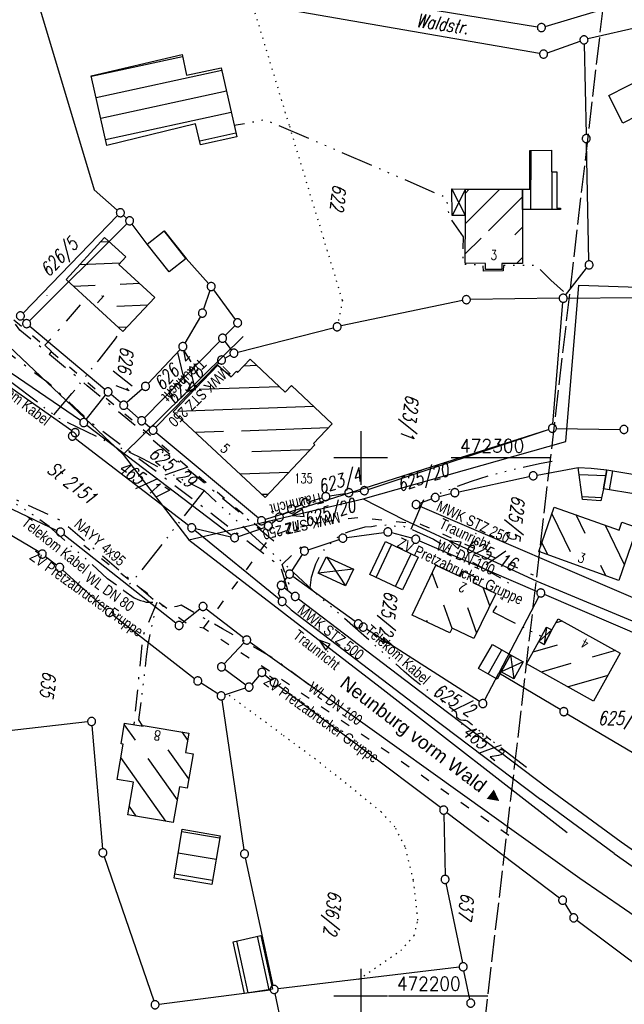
# Model space of a CAD drawing. Extents: x 510526 to 513920, y 467229 to 478797.
# Tile 161 of 256: x 511037 to 511149, y 472198 to 472381. Entities that reach past the tile are written whole.
import ezdxf
from ezdxf.enums import TextEntityAlignment as Align

# ---------------------------------------------------------------- set-up
doc = ezdxf.new("R2010")
doc.units = 0
doc.header["$LTSCALE"] = 10
doc.header["$MEASUREMENT"] = 0
for name, pattern in [('ACAD_ISO03W100', [30, 12, -18]), ('ACAD_ISO14W100', [25.5, 12, -3, 0.5, -3, 0.5, -3, 0.5, -3]), ('LT00', [0]), ('LT08', [0.42, 0.2, -0.1, 0.02, -0.1]), ('LT14', [0.6, 0.5, -0.1]), ('PUNKTX2_STR', [0.6, 0.1, -0.5])]:
    doc.linetypes.add(name, pattern=pattern)
doc.layers.get('0').update_dxf_attribs({"linetype": 'LT00'})
doc.layers.add('-BLATT_94-RAND', color=7, linetype='LT14', plot=False)
for name, color, linetype in [('ABWASSERLTG', 24, 'LT00'), ('ABWASSERLTG_FLIEßPF', 26, 'Continuous'), ('ABWASSERLTG_TEXT', 26, 'Continuous'), ('DFK_BEB_SCHR', 254, 'LT00'), ('DFK_BEBAUUNG', 250, 'LT00'), ('DFK_BES-NAME', 255, 'LT00'), ('DFK_BES-WEGE', 255, 'LT00'), ('DFK_FLUR_NR', 250, 'LT00'), ('DFK_GZPKT', 250, 'LT00'), ('DFK_KATASTER', 250, 'LT00'), ('DFK_NUTZUNGSGRENZE', 70, 'PUNKTX2_STR'), ('DFK_TOPO-ANL', 252, 'LT00'), ('DFK_TOPO-SYM', 252, 'LT00'), ('ORTSRICHTUNG', 7, 'Continuous'), ('STROM_TEXT', 80, 'Continuous'), ('STROM_UNTER', 80, 'LT08'), ('TELEKOM', 210, 'ACAD_ISO14W100'), ('TELEKOM_TEXT', 210, 'Continuous'), ('V94_RASTER', 250, 'LT00'), ('WASSERLTG', 130, 'ACAD_ISO03W100'), ('WASSERLTG_TEXT', 130, 'Continuous')]:
    doc.layers.add(name, color=color, linetype=linetype)
doc.styles.add('Beschrift', font='ARIAL.TTF')
doc.styles.get("Standard").update_dxf_attribs({"font": 'romans.shx'})
doc.styles.add('Versorgungsltg', font='ARIAL.TTF', dxfattribs={"width": 0.8, "height": 2})

# ---------------------------------------------------------------- blocks, each defined once
blk = doc.blocks.new('SYMB7301')
at = {"color": 0, "linetype": 'ByBlock'}
for p, q in [((-0.128693, 0), (0, 0.128693)), ((0, -0.128693), (-0.128693, 0)), ((0, 0.128693), (0.128693, 0)), ((0.128693, 0), (0, -0.128693)), ((0.000059, -0.009738), (0.000059, 0.009897)), ((-0.00901, -0.004339), (-0.002225, -0.009749))]:
    blk.add_line(p, q, dxfattribs=at)
for points in [[(-0.002225, 0.009749), (-0.00901, 0.004339), (-0.00901, -0.004339)], [(0.01, 0), (0.006235, 0.007818), (-0.002225, 0.009749)], [(-0.002225, -0.009749), (0.006235, -0.007818), (0.01, 0)]]:
    blk.add_lwpolyline(points, dxfattribs=at)
blk = doc.blocks.new('SYMB7060')
at = {"color": 0, "linetype": 'ByBlock'}
for p, q in [((-0.26, 0), (0, 0)), ((-0.08, 0.045), (0, 0)), ((0, 0), (-0.08, -0.045))]:
    blk.add_line(p, q, dxfattribs=at)
blk = doc.blocks.new('SYMB7010')
at = {"color": 0, "linetype": 'ByBlock'}
for points in [[(-0.031408, 0.499213), (-0.093728, 0.49134), (-0.15457, 0.475719), (-0.212975, 0.452595), (-0.268021, 0.422333), (-0.31884, 0.385411), (-0.36463, 0.342411), (-0.40467, 0.29401), (-0.438329, 0.240973), (-0.465074, 0.184136), (-0.484486, 0.124395), (-0.496256, 0.062692), (-0.5002, 0)], [(-0.5002, 0), (-0.496256, -0.062692), (-0.484486, -0.124395), (-0.465075, -0.184136), (-0.438329, -0.240973), (-0.404671, -0.29401), (-0.36463, -0.342411), (-0.31884, -0.385411), (-0.268021, -0.422333), (-0.212975, -0.452595), (-0.154571, -0.475719), (-0.093728, -0.49134), (-0.031408, -0.499213), (0.031408, -0.499213)], [(0.5002, 0), (0.496256, 0.062692), (0.484485, 0.124395), (0.465074, 0.184136), (0.438329, 0.240973), (0.40467, 0.29401), (0.36463, 0.342411), (0.31884, 0.385411), (0.268021, 0.422333), (0.212975, 0.452595), (0.15457, 0.475719), (0.093728, 0.49134), (0.031408, 0.499213), (-0.031408, 0.499213)], [(0.031408, -0.499213), (0.093728, -0.491341), (0.15457, -0.475719), (0.212975, -0.452595), (0.268021, -0.422333), (0.31884, -0.385411), (0.36463, -0.342411), (0.404671, -0.294011), (0.438329, -0.240974), (0.465075, -0.184136), (0.484486, -0.124395), (0.496256, -0.062692), (0.500201, 0)]]:
    blk.add_lwpolyline(points, dxfattribs=at)
blk = doc.blocks.new('ABWASSER-FLIEßPF')
at = {"layer": 'ABWASSERLTG_FLIEßPF'}
for p, q in [((0, 0), (-0.211, 0.07)), ((-0.211, 0.07), (-0.211, -0.07)), ((-0.211, -0.07), (0, 0))]:
    blk.add_line(p, q, dxfattribs=at)

msp = doc.modelspace()

# ---------------------------------------------------------------- linework, layer by layer
at = {"layer": '-BLATT_94-RAND'}
msp.add_lwpolyline([(510744.52, 472747.01), (510637.26, 471828.25), (511074.29, 471777.23), (511181.55, 472695.99), (510744.52, 472747.01)], dxfattribs=at)
at = {"layer": 'ABWASSERLTG', "flags": 128}
for points in [[(510961.97, 472390.36), (510982.77, 472360.62), (511002.22, 472344.86), (511029.76, 472325.26), (511055.78, 472300.66)], [(511068.02, 472284.79), (511100.46, 472292.42), (511138.12, 472303.06), (511140.54, 472332.11), (511173.64, 472330.98)], [(511078.14, 472322.58), (511055.78, 472300.66)], [(511055.78, 472300.66), (511068.02, 472284.79), (511103.59, 472257.35), (511138.37, 472230.35)], [(511100.46, 472292.42), (511108.09, 472288.5), (511132.73, 472277.06), (511160.77, 472265.43)]]:
    msp.add_lwpolyline(points, dxfattribs=at)
at = {"layer": 'DFK_BEB_SCHR'}
for p, q in [((511066.84, 472374.6), (511049.88, 472370.9)), ((511050.76, 472367), (511074.13, 472372.1)), ((511075.01, 472368.2), (511051.64, 472363.09)), ((511052.52, 472359.19), (511075.89, 472364.3)), ((511076.77, 472360.4), (511070.03, 472358.92)), ((511131.62, 472357.19), (511131.59, 472346.17)), ((511135.59, 472346.17), (511135.61, 472353.17)), ((511120.19, 472349.99), (511119.46, 472349.26)), ((511119.46, 472343.62), (511125.85, 472349.98)), ((511130.08, 472348.54), (511123.77, 472342.26)), ((511128.64, 472341.47), (511130.07, 472342.89)), ((511067.48, 472337.06), (511063.41, 472342.2)), ((511122.37, 472340.88), (511119.44, 472337.96)), ((511053.24, 472340.19), (511051.52, 472340.11)), ((511130.06, 472337.24), (511128.95, 472336.13)), ((511047.69, 472335.94), (511055.29, 472336.28)), ((511050.59, 472332.06), (511046.62, 472331.89)), ((511058.85, 472332.43), (511055.23, 472332.27)), ((511054.6, 472328.24), (511060.4, 472328.5)), ((511056.47, 472324.32), (511054.96, 472324.25)), ((511080.69, 472317.18), (511078.2, 472317.09)), ((511069.94, 472312.8), (511084.79, 472313.31)), ((511087.08, 472313.39), (511087.17, 472313.4)), ((511091.29, 472309.54), (511065.88, 472308.66)), ((511069.2, 472304.77), (511074.45, 472304.95)), ((511077.82, 472305.07), (511093.97, 472305.63)), ((511090.54, 472301.51), (511079.75, 472301.13)), ((511077.47, 472297.05), (511086.67, 472297.37)), ((511145.58, 472296.65), (511140.65, 472296.83)), ((511146.81, 472297.61), (511146.2, 472294.09)), ((511082.79, 472293.23), (511081.61, 472293.19)), ((511141.18, 472292.81), (511144.79, 472292.67)), ((511135.53, 472289.62), (511138.95, 472282.6)), ((511141.76, 472285.96), (511140.09, 472289.4)), ((511145.47, 472287.49), (511149.02, 472280.2)), ((511105.74, 472283.89), (511102.86, 472277.8)), ((511134.8, 472281.98), (511133.69, 472284.27)), ((511106.47, 472276.09), (511109.35, 472282.19)), ((511114.31, 472275.78), (511113.29, 472278.65)), ((511145.6, 472278.1), (511144.67, 472279.99)), ((511123.99, 472272.48), (511122.77, 472275.89)), ((511116.99, 472268.31), (511115.45, 472272.61)), ((511119.85, 472272.17), (511121.55, 472267.43)), ((511112.2, 472269.81), (511112.32, 472269.48)), ((511137.46, 472269.65), (511136.28, 472269.31)), ((511123.69, 472259.81), (511126.27, 472264.29)), ((511132.08, 472263.93), (511136.6, 472265.24)), ((511147.37, 472264.18), (511143.06, 472262.94)), ((511139.08, 472261.79), (511133.54, 472260.19)), ((511138.48, 472257.45), (511146.01, 472259.62)), ((511056.01, 472250.38), (511058.03, 472247.5)), ((511066.72, 472249.05), (511067.78, 472247.55)), ((511067.99, 472240.3), (511064.16, 472245.74)), ((511063.74, 472232.43), (511055.38, 472244.32)), ((511060.4, 472244.13), (511065.83, 472236.41)), ((511056.93, 472235.16), (511058.18, 472233.38)), ((511073.74, 472229.32), (511066.71, 472230.49)), ((511066.05, 472226.55), (511073.07, 472225.38)), ((511072.4, 472221.43), (511065.39, 472222.6)), ((511082.96, 472201.1), (511080.76, 472211.06)), ((511076.86, 472210.19), (511078.99, 472200.52))]:
    msp.add_line(p, q, dxfattribs=at)
at = {"layer": 'DFK_BEBAUUNG'}
for p, q in [((511119.46, 472345.07), (511116.96, 472350.05)), ((511116.98, 472345.08), (511116.96, 472350.05)), ((511116.96, 472350.05), (511119.46, 472349.99)), ((511119.46, 472349.99), (511116.98, 472345.08)), ((511119.46, 472345.07), (511116.98, 472345.08)), ((511092.09, 472278.6), (511093.64, 472281.61)), ((511093.64, 472281.61), (511097.14, 472276.24)), ((511093.64, 472281.61), (511098.67, 472279.29)), ((511098.67, 472279.29), (511092.09, 472278.6)), ((511097.14, 472276.24), (511092.09, 472278.6)), ((511098.67, 472279.29), (511097.14, 472276.24)), ((511133.14, 472265.85), (511134.54, 472268.54)), ((511135.56, 472268.01), (511133.14, 472265.85)), ((511134.54, 472268.54), (511134.14, 472265.3)), ((511135.56, 472268.01), (511134.14, 472265.3)), ((511134.54, 472268.54), (511135.56, 472268.01)), ((511134.14, 472265.3), (511133.14, 472265.85)), ((511126.12, 472260.22), (511127.86, 472263.38)), ((511130.19, 472262.08), (511126.12, 472260.22)), ((511127.86, 472263.38), (511128.47, 472258.92)), ((511127.86, 472263.38), (511130.19, 472262.08)), ((511130.19, 472262.08), (511128.47, 472258.92)), ((511128.47, 472258.92), (511126.12, 472260.22))]:
    msp.add_line(p, q, dxfattribs=at)
for points in [[(511076.93, 472359.7, 0), (511070.2, 472358.23, 0), (511069.25, 472362.13, 0), (511052.76, 472358.12, 0), (511049.84, 472371.08, 0), (511066.76, 472374.99, 0), (511067.59, 472371.16, 0), (511074.03, 472372.56, 0), (511076.93, 472359.7, 0)], [(511146.12, 472367.42, 0), (511156.4, 472372.57, 0), (511161.07, 472363.27, 0), (511163.46, 472364.47, 0), (511166.9, 472357.6, 0), (511155.59, 472351.89, 0), (511155.43, 472352.21, 0), (511156.77, 472352.89, 0), (511153.64, 472359.12, 0), (511152.32, 472358.46, 0), (511151.98, 472359.13, 0), (511153.32, 472359.8, 0), (511151.41, 472363.62, 0), (511148.72, 472362.27, 0), (511146.12, 472367.42, 0)], [(511130.07, 472346.17, 0), (511130.08, 472349.97, 0), (511131.44, 472349.97, 0), (511131.44, 472357.19, 0), (511135.46, 472357.21, 0), (511135.5, 472353.17, 0), (511136.49, 472353.18, 0), (511136.45, 472346.45, 0), (511137.14, 472346.45, 0), (511137.14, 472346.17, 0), (511130.07, 472346.17, 0)], [(511130.06, 472336.13, 0), (511126.24, 472336.14, 0), (511126.23, 472335.04, 0), (511123.2, 472335.05, 0), (511123.2, 472336.17, 0), (511119.44, 472336.19, 0), (511119.46, 472345.07, 0), (511119.46, 472349.99, 0), (511130.08, 472349.97, 0), (511130.07, 472346.17, 0), (511130.06, 472336.13, 0)], [(511055.74, 472323.54, 0), (511045.18, 472333.2, 0), (511052.34, 472341.01, 0), (511056.31, 472337.38, 0), (511055, 472335.96, 0), (511061.67, 472329.85, 0), (511055.74, 472323.54, 0)], [(511064.37, 472334.58, 0), (511060.29, 472339.73, 0), (511063.44, 472342.22, 0), (511067.52, 472337.1, 0), (511064.37, 472334.58, 0)], [(511082.22, 472292.62, 0), (511065.12, 472308.58, 0), (511073.4, 472317.28, 0), (511075.88, 472315.07, 0), (511076.85, 472316.11, 0), (511077.05, 472315.9, 0), (511079.43, 472318.36, 0), (511085.96, 472312.21, 0), (511087.12, 472313.44, 0), (511094.68, 472306.37, 0), (511091.18, 472302.7, 0), (511091.43, 472302.46, 0), (511082.22, 472292.62, 0)], [(511140.47, 472298.2, 0), (511142.85, 472298.11, 0), (511145.77, 472297.78, 0), (511145.17, 472294.27, 0), (511144.64, 472292.03, 0), (511141.25, 472292.27, 0), (511140.47, 472298.2, 0)], [(511145.17, 472294.27, 0), (511145.77, 472297.78, 0), (511151.73, 472296.82, 0), (511151.18, 472293.24, 0), (511145.17, 472294.27, 0)], [(511133.11, 472282.59, 0), (511135.96, 472290.86, 0), (511148.04, 472286.58, 0), (511148.55, 472288.05, 0), (511151.42, 472287.04, 0), (511147.98, 472277.24, 0), (511133.11, 472282.59, 0)], [(511101.7, 472278.35, 0), (511104.58, 472284.44, 0), (511110.68, 472281.56, 0), (511107.79, 472275.46, 0), (511101.7, 472278.35, 0)], [(511109.57, 472270.79, 0), (511113.97, 472280.09, 0), (511118.46, 472277.94, 0), (511118.97, 472279, 0), (511121.35, 472277.86, 0), (511120.85, 472276.81, 0), (511125.1, 472274.78, 0), (511121.06, 472266.41, 0), (511117.01, 472268.36, 0), (511116.58, 472267.46, 0), (511109.57, 472270.79, 0)], [(511136.7, 472270.07, 0), (511148.27, 472263.68, 0), (511143.3, 472254.78, 0), (511130.83, 472261.69, 0), (511133.14, 472265.85, 0), (511134.14, 472265.3, 0), (511135.56, 472268.01, 0), (511136.7, 472270.07, 0)], [(511121.92, 472260.83, 0), (511124.49, 472265.31, 0), (511127.86, 472263.38, 0), (511126.12, 472260.22, 0), (511125.36, 472258.84, 0), (511121.92, 472260.83, 0)], [(511068, 472248.84, 0), (511067.37, 472245.22, 0), (511068.8, 472244.97, 0), (511067.69, 472238.61, 0), (511066.25, 472238.86, 0), (511065.11, 472232.2, 0), (511056.67, 472233.64, 0), (511057.7, 472239.7, 0), (511054.68, 472240.21, 0), (511055.79, 472246.76, 0), (511055.4, 472246.83, 0), (511056.06, 472250.7, 0), (511059.5, 472250.13, 0), (511059.52, 472250.25, 0), (511068, 472248.84, 0)], [(511072.27, 472220.69, 0), (511065.27, 472221.86, 0), (511066.78, 472230.94, 0), (511073.81, 472229.76, 0), (511072.27, 472220.69, 0)], [(511078.36, 472200.43, 0), (511076.24, 472210.05, 0), (511081.39, 472211.2, 0), (511083.6, 472201.19, 0), (511078.36, 472200.43, 0)]]:
    msp.add_polyline3d(points, dxfattribs=at)
at = {"layer": 'DFK_KATASTER'}
for p, q in [((511037.8, 472391.9), (511050.42, 472349.83)), ((511133.27, 472375.23), (511074.9, 472385.37)), ((511106.18, 472384.48), (511132.86, 472380.14)), ((511134.32, 472380.24), (511148.6, 472384.52)), ((511152.61, 472380.3), (511142.25, 472377.91)), ((511134.72, 472375.35), (511140.81, 472377.49)), ((511141.54, 472376.99), (511141.92, 472360.14)), ((511142.45, 472336.64), (511141.96, 472358.64)), ((511054.7, 472346.09), (511050.42, 472349.83)), ((511037.19, 472326.95), (511054.75, 472345.06)), ((511055.83, 472345.11), (511056.43, 472344.58)), ((511038.37, 472325.5), (511056.46, 472343.56)), ((511060.29, 472339.73), (511057.44, 472343.49)), ((511060.29, 472339.73), (511063.44, 472342.22)), ((511063.44, 472342.22), (511067.52, 472337.1)), ((511067.52, 472337.1), (511071.66, 472332.43)), ((511138.11, 472330.28), (511142.01, 472335.3)), ((511071.93, 472331.16), (511070.77, 472327.64)), ((511072.6, 472331.26), (511076.65, 472325.73)), ((511136.9, 472329.68), (511120.39, 472329.44)), ((511138.4, 472329.7), (511150.71, 472329.86)), ((511118.91, 472329.28), (511096.33, 472324.54)), ((511135.71, 472306.26), (511137.59, 472328.94)), ((511070.16, 472326.28), (511067.27, 472321.35)), ((511037.14, 472325.83), (511037.37, 472325.55)), ((511038.42, 472324.49), (511052.41, 472312.77)), ((511074.81, 472322.8), (511076.56, 472324.59)), ((511077.13, 472319.67), (511094.87, 472324.2)), ((511047.84, 472306.99), (511025.5, 472322.16)), ((511073.76, 472321.72), (511059.77, 472307.46)), ((511075.95, 472320.08), (511074.74, 472321.66)), ((511024.49, 472320.31), (511046.26, 472305.13)), ((511066.38, 472320.15), (511060.45, 472313.86)), ((511075.74, 472319.12), (511074.76, 472318.57)), ((511073.58, 472317.67), (511061.87, 472305.7)), ((511048.93, 472307.16), (511052.52, 472311.7)), ((511055.32, 472310.28), (511053.55, 472311.8)), ((511059.37, 472312.82), (511056.46, 472310.28)), ((511056.46, 472309.3), (511058.67, 472307.41)), ((511049.06, 472306.12), (511075.93, 472285.62)), ((511060.77, 472305.64), (511059.82, 472306.44)), ((511080.95, 472288.8), (511061.93, 472304.68)), ((511098.1, 472293.58), (511134.94, 472305.28)), ((511101.37, 472294.15), (511134.94, 472305.27)), ((511136.4, 472305.5), (511148.21, 472305.31)), ((511046.94, 472303.6), (511067.95, 472287.48)), ((511132.82, 472296.81), (511140.47, 472298.2)), ((511140.47, 472298.2), (511142.85, 472298.11)), ((511142.85, 472298.11), (511145.77, 472297.78)), ((511145.77, 472297.78), (511151.73, 472296.82)), ((511023.48, 472295.94), (511043.46, 472286.53)), ((511118.23, 472293.7), (511131.35, 472296.52)), ((511086.01, 472289.74), (511098.1, 472293.58)), ((511094.23, 472292.93), (511097.03, 472293.41)), ((511098.1, 472293.58), (511099.92, 472293.81)), ((511114.59, 472292.83), (511116.77, 472293.36)), ((511087.81, 472290.79), (511089.04, 472291.36)), ((511090.44, 472291.89), (511092.77, 472292.58)), ((511110.99, 472291.59), (511113.16, 472292.39)), ((511086.01, 472289.74), (511082.25, 472288.55)), ((511086.01, 472289.74), (511085.48, 472289.39)), ((511086.01, 472289.74), (511086.5, 472290.07)), ((511110.98, 472291.03), (511156.09, 472271.68)), ((511082.12, 472287.86), (511082.21, 472287.8)), ((511083.39, 472287.81), (511084.26, 472288.51)), ((511040.1, 472282.51), (511034.01, 472286.14)), ((511044.73, 472285.75), (511065.61, 472269.31)), ((511069.12, 472286.55), (511084.79, 472273.79)), ((511069.27, 472286.85), (511075.8, 472285.34)), ((511077.24, 472285.42), (511082.09, 472287.09)), ((511097.4, 472285.18), (511104.3, 472286.14)), ((511109.49, 472285.08), (511105.77, 472286.05)), ((511090.22, 472282.93), (511095.95, 472284.84)), ((511110.91, 472284.59), (511132.8, 472275.19)), ((511089.1, 472282.06), (511087.16, 472279.04)), ((511041.34, 472281.67), (511043.38, 472280.11)), ((511044.54, 472279.15), (511052.7, 472271.78)), ((511085.65, 472276.91), (511086.3, 472277.81)), ((511098.93, 472269.57), (511087.36, 472277.97)), ((511084.71, 472274.79), (511084.97, 472275.6)), ((511085.06, 472274), (511084.71, 472274.79)), ((511085.79, 472275.85), (511087.22, 472274.71)), ((511085.92, 472272.8), (511087.04, 472271.74)), ((511088.41, 472273.8), (511114.11, 472254.27)), ((511133.14, 472274.23), (511125.67, 472259.97)), ((511162.31, 472262.51), (511134.18, 472274.59)), ((511066.79, 472269.32), (511070.06, 472271.92)), ((511071.24, 472271.93), (511078.19, 472266.6)), ((511087.04, 472271.74), (511112.44, 472252.44)), ((511053.85, 472270.82), (511069.08, 472258.99)), ((511122.08, 472254.73), (511101.09, 472268.14)), ((511078.27, 472265.59), (511074.59, 472261.69)), ((511074.69, 472260.7), (511078.61, 472257.83)), ((511081.11, 472259.56), (511079.71, 472257.96)), ((511082.18, 472259.65), (511083.29, 472258.74)), ((511123.06, 472254.99), (511125.67, 472259.97)), ((511137.12, 472253.2), (511125.67, 472259.97)), ((511073.39, 472256.15), (511070.3, 472258.13)), ((511078.51, 472257.16), (511074.74, 472255.98)), ((511114.83, 472234.97), (511084.47, 472257.81)), ((511074.13, 472255.01), (511078.26, 472227.11)), ((511114.11, 472254.27), (511135.01, 472238.47)), ((511049.18, 472250.91), (511021.99, 472247.78)), ((511112.44, 472252.44), (511133.49, 472236.51)), ((511138.42, 472252.44), (511154.05, 472243.19)), ((511049.98, 472250.25), (511051.96, 472227.34)), ((511135.01, 472238.47), (511148.47, 472228.59)), ((511147.16, 472226.45), (511133.49, 472236.51)), ((511115.44, 472233.77), (511115.67, 472222.38)), ((511116.03, 472234.07), (511136.95, 472218.2)), ((511148.47, 472228.59), (511157.13, 472222.49)), ((511052.26, 472225.88), (511061.49, 472199.03)), ((511083.73, 472201.9), (511078.53, 472225.64)), ((511147.16, 472226.45), (511155.89, 472220.28)), ((511115.83, 472220.9), (511118.9, 472206.11)), ((511137.95, 472217.12), (511139.21, 472215.11)), ((511140.21, 472214.03), (511153.46, 472204.13)), ((511118.31, 472205.29), (511084.63, 472201.26)), ((511120.3, 472199.35), (511119.2, 472204.65)), ((511062.47, 472198.42), (511083.15, 472201.07)), ((511092.3, 472162.23), (511084.05, 472200.44))]:
    msp.add_line(p, q, dxfattribs=at)
at = {"layer": 'DFK_NUTZUNGSGRENZE', "ltscale": 0.2}
for p, q in [((511086.71, 472361.84), (511079.79, 472384.63)), ((511096.6, 472329.29), (511086.71, 472361.84)), ((511096.6, 472329.29), (511095.75, 472325.12)), ((511085.33, 472248.58), (511075.14, 472256.1)), ((511092.52, 472243.27), (511085.33, 472248.58)), ((511103.8, 472234.18), (511092.52, 472243.27)), ((511106.35, 472231.38), (511103.8, 472234.18)), ((511108.25, 472227.74), (511106.35, 472231.38)), ((511109.81, 472221.46), (511108.25, 472227.74)), ((511110.64, 472214.06), (511109.81, 472221.46)), ((511109.93, 472211.19), (511110.64, 472214.06)), ((511107.42, 472208.4), (511109.93, 472211.19)), ((511099.57, 472203.05), (511107.42, 472208.4))]:
    msp.add_line(p, q, dxfattribs=at)
at = {"layer": 'DFK_TOPO-ANL'}
for p, q in [((511140.77, 472221.8), (511079.39, 472265.7)), ((511158.05, 472209.88), (511140.77, 472221.8))]:
    msp.add_line(p, q, dxfattribs=at)
at = {"layer": 'STROM_UNTER', "ltscale": 2, "flags": 128}
for points in [[(511083.8, 472284.51), (511069.19, 472296.72), (511049.12, 472313.43), (511042.11, 472319.23), (511036.59, 472323.75), (511031.56, 472330.77), (511029.23, 472332.98), (511025.18, 472335.88), (511019.37, 472340.37), (511001.48, 472353.57), (510993.98, 472359.02), (510990.62, 472362.02), (510987.39, 472365.41), (510983.07, 472369.56), (510980.55, 472372.28), (510975.32, 472378.32), (510972.22, 472382.25), (510970.18, 472384.41), (510968.48, 472387.96), (510966.7, 472394.02), (510965.39, 472400.02), (510963.95, 472408.31), (510962.12, 472425.92), (510964.56, 472426.77), (510964.44, 472429.87), (510972.21, 472431.5), (510983.18, 472433.59), (510984.61, 472433.9), (510984.2, 472434.92), (510983.33, 472437.13), (510982.53, 472437.19), (510982.15, 472437.38), (510981.87, 472437.75), (510981.59, 472438.28), (510981.5, 472438.62), (510981.52, 472439.1), (510981.89, 472439.47), (510982.77, 472439.94), (510983.99, 472440.46), (510984.52, 472440.56), (510986.74, 472440.67), (510992.26, 472441.09), (510995.08, 472441.44), (510997.85, 472442.47), (510998.94, 472442.87), (510999.84, 472440.27), (511000.26, 472439.23), (511000.58, 472438.88), (511000.9, 472438.81), (511001.3, 472438.95), (511004.9, 472440.04), (511016.31, 472443.61), (511022.98, 472445.69), (511031.23, 472448.25), (511040.59, 472451.3), (511054.17, 472455.5), (511056.02, 472455.87), (511057.15, 472456.11), (511060.77, 472456.19), (511069.06, 472456.4), (511087.9, 472456.97), (511090.77, 472458.05), (511092.36, 472458.74), (511102.92, 472460.8), (511110.74, 472462.34), (511111.44, 472462.51), (511115.99, 472465.7)], [(510949.58, 472318.97), (510949.37, 472325.62), (510932.19, 472333.25), (510941.53, 472359.74), (510942.82, 472359.38), (510948.76, 472361.5), (510957.79, 472352.27), (510962.69, 472351.44), (510965.37, 472350.26), (510965.65, 472350.18), (510971.87, 472354.71), (510975.16, 472352.38), (510979.23, 472349.44), (510992.02, 472342.38), (511020.01, 472328.98), (511031.45, 472321.82), (511036.22, 472318.2), (511041.86, 472314.03), (511049.27, 472307.04), (511068.37, 472292.65), (511085.02, 472279.87), (511086.5, 472275.02), (511086.75, 472276.25), (511085.35, 472280.2), (511089.22, 472283.74)], [(511042.11, 472319.23), (511042.49, 472319.82), (511041.24, 472321), (511043.46, 472323.39), (511048.96, 472329.74)], [(511090.26, 472257.87), (511083.4, 472262.98), (511074.29, 472268.24), (511066.59, 472272.61), (511065.75, 472272.4), (511064.9, 472272.24), (511064.27, 472272.24), (511063.27, 472272.4), (511062.16, 472272.98), (511056.42, 472277.88), (511044.17, 472288.39), (511034.58, 472292.81), (511023.84, 472297.36), (511023.18, 472297.48), (511022.28, 472297.55), (511021.26, 472297.32), (511019.38, 472296.5), (511018.4, 472295.99), (511017.11, 472295.01), (511014.87, 472293.01), (511013.41, 472291.04), (511012.36, 472289.59), (511011.18, 472287.36), (511010.2, 472285.09), (511008.87, 472281.69), (511008.01, 472278.21), (511007.54, 472276.17), (511007.03, 472271.77), (511006.44, 472266.41), (511008.57, 472266.02)], [(511062.03, 472273.1), (511059.39, 472266.8), (511058.52, 472257.6), (511057.76, 472250.42)]]:
    msp.add_lwpolyline(points, dxfattribs=at)
at = {"layer": 'TELEKOM', "ltscale": 0.05, "flags": 128}
for points in [[(511130.85, 472242.46), (511125.84, 472246.29), (511119.85, 472251.06), (511119.53, 472251.15), (511119.08, 472251.2), (511118.63, 472251.24), (511118.18, 472251.51), (511117.86, 472251.74), (511117.86, 472252.23), (511117.82, 472252.64), (511114.38, 472255.27), (511109.83, 472258.78), (511108.07, 472260.31), (511100.57, 472266.96), (511092.23, 472274.3), (511084.01, 472281.9), (511079.02, 472286.37), (511070.85, 472293.95), (511066.95, 472295.86), (511059.46, 472299.85), (511051.18, 472303.79), (511043.62, 472307.47), (511031.48, 472316.73), (511023.4, 472322.53), (511015.18, 472328.06), (511009.86, 472331.63), (511000.48, 472337.23), (510996.89, 472339.25), (510988.42, 472341.39), (510977.14, 472344.13), (510961.42, 472348.01), (510950.24, 472350.58), (510947.92, 472351.21), (510942.01, 472351.81), (510925.52, 472353.65), (510917.16, 472354.62), (510907.65, 472355.49), (510904.72, 472355.75), (510902.11, 472356.23), (510898.37, 472356.94), (510893.64, 472357.84), (510883.48, 472359.81), (510866.17, 472363.16), (510853.92, 472365.55), (510849.72, 472366.23), (510842.86, 472368.19), (510840.67, 472368.7), (510835.46, 472370.05), (510831.3, 472371.37), (510830.26, 472371.83), (510827.72, 472372.38), (510821.02, 472374.05), (510812.44, 472376.15), (510810.32, 472376.58), (510802.96, 472377.64), (510800.69, 472377.93), (510796.33, 472378.46), (510789.95, 472379.65), (510785.2, 472380.54), (510780.45, 472381.3), (510776.73, 472381.86), (510770.7, 472382.69), (510764.43, 472383.51), (510758.67, 472384.27), (510753.19, 472384.97), (510747.02, 472385.86), (510743.31, 472386.35), (510731.44, 472388.33), (510727.81, 472388.96), (510711.42, 472391.9), (510709.35, 472392.2), (510704.66, 472392.37), (510698.91, 472392.67)], [(511137.7, 472330.92), (511135.38, 472333.03), (511133.42, 472334.99), (511132.55, 472335.76), (511129.73, 472335.8), (511126.54, 472335.76), (511126.51, 472334.78), (511122.83, 472334.74), (511122.76, 472335.84), (511119.01, 472335.98), (511119.08, 472341.11), (511116.47, 472344.85), (511115.97, 472348.35), (511106.2, 472352.57), (511094.13, 472357.77), (511084.5, 472361.85), (511082.24, 472362.87), (511076.46, 472361.79)], [(511042.92, 472308), (511046.26, 472311.96), (511051.3, 472318.25), (511054.34, 472322.14), (511055.46, 472323.8)], [(511109.39, 472286.76), (511111.72, 472292.29), (511117.82, 472294.68), (511120.59, 472295.71), (511124.26, 472296.85), (511128.17, 472297.84), (511133.26, 472298.95), (511135.6, 472299.38)], [(511070.85, 472293.95), (511058.72, 472278.5), (511055.94, 472275.37), (511052.86, 472277.49), (511049.57, 472280.62), (511045.33, 472284.3), (511042.02, 472287.26), (511039.32, 472289.18), (511036.8, 472290.88), (511034.03, 472292.48), (511030.44, 472294.18), (511026.35, 472295.64), (511023.92, 472296.14), (511022.43, 472292.02), (511020.48, 472286.4), (511019.3, 472279.08), (511017.99, 472273.39), (511017.79, 472273.42)], [(511090.57, 472275.83), (511090.83, 472277.81), (511091.28, 472279.2), (511091.64, 472280.28), (511092.14, 472281.31), (511093.04, 472282.71), (511094.07, 472283.79), (511095.2, 472284.91), (511096.55, 472285.81), (511098.04, 472286.4), (511100.8, 472287.18), (511101.97, 472287.27), (511103.14, 472287.45), (511104.72, 472287.54), (511106.48, 472287.31), (511107.87, 472287.31), (511109.18, 472286.86), (511110.35, 472286.32), (511111.61, 472285.74), (511113.55, 472284.88), (511119.4, 472281.42), (511125.44, 472278.04), (511127.67, 472276.63), (511124.56, 472271.41), (511133.63, 472266.8)], [(511055.94, 472275.37), (511057.82, 472273.98), (511058.5, 472273.7), (511059.02, 472273.5), (511059.58, 472273.34), (511060.09, 472273.19), (511060.37, 472273.19), (511060.77, 472273.19), (511061.17, 472273.19), (511061.85, 472273.07), (511062.04, 472273.07), (511061.29, 472269.76), (511060.38, 472265.33), (511060.06, 472263.1), (511059.58, 472258.61), (511059.14, 472255.25), (511058.66, 472251.31), (511059.3, 472250.16)]]:
    msp.add_lwpolyline(points, dxfattribs=at)
at = {"layer": 'V94_RASTER'}
for p, q in [((511100, 472305), (511100, 472295)), ((511105, 472300), (511095, 472300)), ((511135.32, 472300), (511116.82, 472300)), ((511100, 472205), (511100, 472195)), ((511095, 472200), (511105, 472200)), ((511105.15, 472200), (511123.65, 472200))]:
    msp.add_line(p, q, dxfattribs=at)
at = {"layer": 'WASSERLTG', "ltscale": 0.015, "flags": 128}
for points in [[(511156.33, 472475.13), (511123.64, 472466.11), (511085.54, 472456.19), (511055.96, 472455.48), (511054.46, 472455.39), (510975.43, 472430.93), (510963.49, 472427), (510966.73, 472413.88), (510985.79, 472366.77), (511035.16, 472325.92), (511081.19, 472287.01), (511083.24, 472285.35)], [(511156.33, 472475.13), (511123.64, 472466.11), (511085.54, 472456.19), (511055.96, 472455.48), (511054.46, 472455.39), (510975.43, 472430.93), (510963.49, 472427), (510966.73, 472413.88), (510985.79, 472366.77), (511035.16, 472325.92), (511081.19, 472287.01), (511083.24, 472285.35)], [(511070.71, 472268.34), (511083.24, 472285.35), (511086.9, 472286.81), (511095.82, 472288.6), (511099.5, 472288.93), (511111.13, 472287.71), (511132.04, 472278.27)], [(511070.71, 472268.34), (511083.24, 472285.35), (511086.9, 472286.81), (511095.82, 472288.6), (511099.5, 472288.93), (511111.13, 472287.71), (511132.04, 472278.27)], [(511127.53, 472229.8), (511083.4, 472260.07), (511070.71, 472268.34), (511067.87, 472269.01), (511048.46, 472283.73)], [(511127.53, 472229.8), (511083.4, 472260.07), (511070.71, 472268.34), (511067.87, 472269.01), (511048.46, 472283.73)]]:
    msp.add_lwpolyline(points, dxfattribs=at)

# ---------------------------------------------------------------- block references
at = {"layer": 'ABWASSERLTG_FLIEßPF', "zscale": 10}
for p, xscale, yscale, rotation in [((511067.55, 472312.2), 10.00000000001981, 10, 224.4274492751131), ((511087.26, 472289.31), 10.00000000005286, 10, 193.2386406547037), ((511116.47, 472284.61), 10.00000000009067, 9.999999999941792, 155.0877999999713), ((511092.23, 472266.11), 9.999999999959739, 10, 142.3565676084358)]:
    msp.add_blockref('ABWASSER-FLIEßPF', p, dxfattribs=dict(at, xscale=xscale, yscale=yscale, rotation=rotation))
at = {"layer": 'DFK_GZPKT', "xscale": 1.499999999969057, "yscale": 1.5, "zscale": 1.5, "rotation": 251.2881100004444}
for p in [(511133.6, 472380.02), (511141.52, 472377.74), (511134.01, 472375.1), (511141.94, 472359.39), (511055.27, 472345.6), (511056.99, 472344.09), (511142.47, 472335.89), (511072.16, 472331.87), (511119.64, 472329.43), (511137.65, 472329.69), (511070.54, 472326.93), (511036.67, 472326.41), (511037.84, 472324.97), (511077.09, 472325.12), (511095.6, 472324.39), (511074.28, 472322.26), (511066.89, 472320.7), (511076.4, 472319.48), (511074.1, 472318.21), (511052.98, 472312.29), (511059.94, 472313.31), (511055.89, 472309.79), (511059.24, 472306.92), (511048.46, 472306.57), (511061.35, 472305.16), (511135.65, 472305.51), (511148.96, 472305.3), (511046.34, 472304.06), (511046.87, 472304.7), (511132.08, 472296.68), (511100.66, 472293.91), (511093.49, 472292.8), (511097.77, 472293.54), (511113.86, 472292.65), (511117.5, 472293.54), (511087.13, 472290.48), (511089.72, 472291.67), (511110.29, 472291.33), (511081.53, 472288.32), (511084.85, 472288.98), (511068.54, 472287.02), (511082.8, 472287.34), (511044.14, 472286.21), (511076.53, 472285.17), (511096.66, 472285.08), (511105.04, 472286.24), (511110.22, 472284.89), (511040.74, 472282.13), (511089.51, 472282.69), (511043.98, 472279.65), (511086.75, 472278.41), (511085.2, 472276.31), (511087.81, 472274.25), (511133.49, 472274.89), (511070.65, 472272.39), (511085.37, 472273.32), (511053.26, 472271.28), (511066.2, 472268.85), (511099.54, 472269.13), (511100.46, 472268.54), (511078.78, 472266.14), (511074.08, 472261.14), (511081.6, 472260.13), (511069.67, 472258.53), (511079.22, 472257.39), (511083.87, 472258.26), (511074.02, 472255.75), (511122.71, 472254.33), (511137.77, 472252.82), (511049.92, 472251), (511115.43, 472234.52), (511052.02, 472226.59), (511078.37, 472226.37), (511115.68, 472221.63), (511137.55, 472217.75), (511139.61, 472214.48), (511119.05, 472205.38), (511083.89, 472201.17), (511120.45, 472198.62), (511061.73, 472198.32)]:
    msp.add_blockref('SYMB7010', p, dxfattribs=at)
at = {"layer": 'DFK_KATASTER', "yscale": 0.09999999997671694, "zscale": 0.1}
for p, xscale, rotation in [((511041.62, 472330.22), 0.100000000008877, 288.4349599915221), ((511104.34, 472295.17), 0.09999999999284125, 129.8061500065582), ((511091.55, 472291.79), 0.1000000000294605, 265.0300399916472), ((511083.59, 472288.25), 0.1000000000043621, 136.9740900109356), ((511118.77, 472250.46), 0.09999999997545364, 211.3911900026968)]:
    msp.add_blockref('SYMB7060', p, dxfattribs=dict(at, xscale=xscale, rotation=rotation))
at = {"layer": 'DFK_TOPO-SYM', "xscale": 0.1, "yscale": 0.1, "zscale": 0.1, "rotation": 359.99968}
msp.add_blockref('SYMB7301', (511089.14, 472290.58), dxfattribs=at)

# ---------------------------------------------------------------- texts
at = {"layer": 'ABWASSERLTG_TEXT', "style": 'Versorgungsltg', "width": 0.8}
for s, rotation, p in [('Traunricht', 224.0911, (511066.43, 472315.18)), ('MWK STZ 250', 224.0911, (511069.28, 472312.13)), ('Traunricht', 192.9023, (511087.85, 472292.45)), ('MWK STZ 250', 334.7514, (511120.52, 472287.21)), ('MWK STZ 250', 192.9023, (511088.71, 472288.36)), ('Traunricht', 334.7514, (511118.94, 472284.92)), ('MWK STZ 500', 322.0202, (511093.82, 472266.8)), ('Traunricht', 322.0202, (511091.19, 472263.56))]:
    msp.add_text(s, height=2, rotation=rotation, dxfattribs=at).set_placement(p, align=Align.CENTER)
at = {"layer": 'DFK_BEBAUUNG', "width": 0.8}
for s, rotation, p in [('3', -0.3243, (511124.15, 472336.86)), ('1', -42.4512, (511050.49, 472329.29)), ('5', -43.0257, (511073.71, 472301.52)), ('3', -19.7889, (511140.21, 472280.78)), ('2', -205.3041, (511119.9, 472276.48)), ('4', -208.9106, (511142.68, 472265.97)), ('8', -189.4391, (511062.91, 472249.19))]:
    msp.add_text(s, height=1.8, rotation=rotation, dxfattribs=at).set_placement(p)
at = {"layer": 'DFK_BES-NAME', "oblique": 13.754, "width": 0.75}
msp.add_text('Waldstr.', height=2.5, rotation=-8.6515, dxfattribs=at).set_placement((511110.17, 472380.21))
at = {"layer": 'DFK_BES-WEGE', "oblique": 13.754, "width": 0.75}
msp.add_text('St 2151', height=2.5, rotation=-37.4895, dxfattribs=at).set_placement((511041.4, 472297.48))
at = {"layer": 'DFK_FLUR_NR', "oblique": 13.754, "width": 0.75}
for s, rotation, p in [('622', 263.3409, (511094.84, 472350.97)), ('626/5', 46.3734, (511041.92, 472333.53)), ('626/1', 263.3409, (511055.34, 472320.81)), ('626/4', 45.5114, (511063.04, 472312.4)), ('623/6', 45.6162, (511065.24, 472309.79)), ('623/1', 263.3409, (511108.37, 472311.88)), ('625/29', -38.6608, (511060.36, 472300.43)), ('465/17', -33.6887, (511054.6, 472297.58)), ('625/20', 18.3176, (511107.27, 472293.7)), ('623/4', 17.6301, (511092.52, 472293.32)), ('625/5', 263.3409, (511128.12, 472293.12)), ('zu 625/20', 17.5, (511085.88, 472285.94)), ('625/16', -23.1995, (511119.26, 472282.77)), ('625/24', 263.3409, (511104.42, 472275.33)), ('635', 263.3409, (511040.88, 472260.46)), ('625/2', 327.9856, (511113.25, 472256.1)), ('625/14', -0.0003, (511144.13, 472250.38)), ('465/2', -38.0889, (511118.67, 472248.64)), ('636/2', 263.3409, (511094, 472219.63)), ('637', 263.3409, (511118.68, 472219.19))]:
    msp.add_text(s, height=2.5, rotation=rotation, dxfattribs=at).set_placement(p)
at = {"layer": 'DFK_TOPO-SYM', "width": 0.75}
msp.add_text('135', height=1.8, rotation=-0.0003, dxfattribs=at).set_placement((511087.61, 472295.31))
at = {"layer": 'ORTSRICHTUNG', "insert": (511110.33, 472245.7), "char_height": 2.5, "width": 38.7475, "attachment_point": 8, "rotation": 322.7056, "style": 'Beschrift'}
msp.add_mtext('Neunburg vorm Wald ►', dxfattribs=at)
at = {"layer": 'STROM_TEXT', "style": 'Versorgungsltg', "width": 0.8}
msp.add_text('NAYY 4x95', height=2, rotation=318.5585, dxfattribs=at).set_placement((511050.84, 472283.57), align=Align.CENTER)
at = {"layer": 'TELEKOM_TEXT', "style": 'Versorgungsltg', "width": 0.8}
for rotation, p in [(322.0999, (511035.36, 472310.47)), (321.4606, (511042.56, 472283.02)), (318.4348, (511106.21, 472262.7))]:
    msp.add_text('Telekom Kabel', height=2, rotation=rotation, dxfattribs=at).set_placement(p, align=Align.CENTER)
at = {"layer": 'V94_RASTER'}
for s, width, p in [(' 472300', 0.934, (511116.82, 472301)), (' 472200', 0.921, (511105.15, 472201))]:
    msp.add_text(s, height=2.5, rotation=0.0005, dxfattribs=dict(at, width=width)).set_placement(p)
at = {"layer": 'WASSERLTG_TEXT', "style": 'Versorgungsltg', "width": 0.8}
for s, rotation, p in [('ZV Pretzabrucker Gruppe', 334.7644, (511118.11, 472278.07)), ('WL DN 100', 334.7644, (511119.1, 472280.59)), ('ZV Pretzabrucker Fruppe', 324.3176, (511048.41, 472273.93)), ('WL DN 80', 324.3176, (511052.74, 472274.3)), ('ZV Pretzabrucker Gruppe', 324.3176, (511092.11, 472250.61)), ('WL DN 100', 324.3176, (511094.7, 472253.51))]:
    msp.add_text(s, height=2, rotation=rotation, dxfattribs=at).set_placement(p, align=Align.CENTER)

doc.saveas('drawing.dxf')
